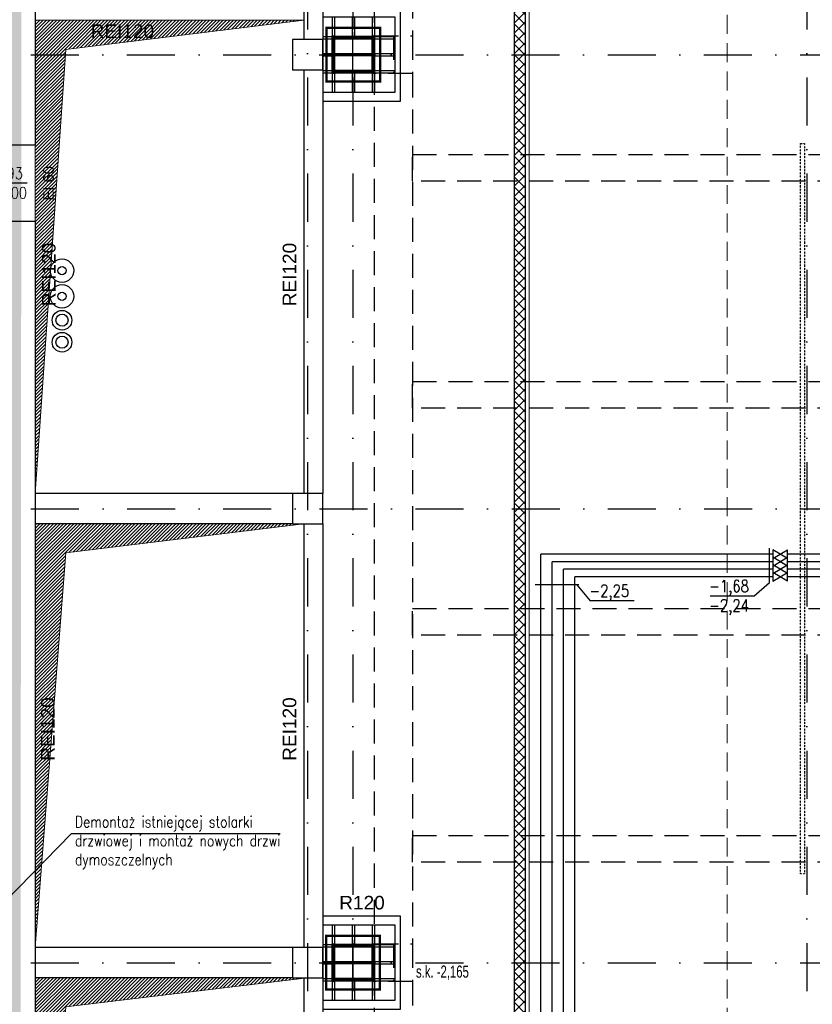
# Model space of a CAD drawing. Header units: centimetres. Extents: x -10729 to 23827, y -4437 to 19798.
# Tile 31 of 95: x 5819 to 6867, y 7345 to 8646. Entities that reach past the tile are written whole.
import ezdxf
from ezdxf.enums import TextEntityAlignment as Align

# ---------------------------------------------------------------- set-up
doc = ezdxf.new("R2010")
doc.units = ezdxf.units.CM
for name, pattern in [('Balustrady$0$DASHED', [0.75, 0.5, -0.25]), ('CADVENT_HIDDEN', [0.8, 0.25, -0.55]), ('Kondygnacja  -0_5$0$DIVIDE', [31.75, 12.7, -6.35, 0, -6.35, 0, -6.35]), ('Kondygnacja  -0_5$0$HIDDEN', [9.525, 6.35, -3.175]), ('Kondygnacja  -0_5$0$HIDDEN2', [4.7625, 3.175, -1.5875]), ('Osie rzutów$0$DASHDOT2', [12.7, 6.35, -3.175, 0, -3.175])]:
    doc.linetypes.add(name, pattern=pattern)
doc.layers.get('0').update_dxf_attribs({"color": 8})
for name, color, linetype in [('ARCH_WIDOK_KONSTRUKCJA', 8, 'Continuous'), ('KJP_ARMATURA', 2, 'Continuous'), ('KJP_CT_centr_powrót', 6, '05_ciepło_technologiczne_pow'), ('KJP_CT_centr_zasilanie', 6, '05_ciepło_technologiczne_zas'), ('Kondygnacja  -0_5$0$ARCH_ETAPOWANIE', 8, 'Kondygnacja  -0_5$0$DIVIDE'), ('Kondygnacja  -0_5$0$ARCH_GK', 8, 'Continuous'), ('Kondygnacja  -0_5$0$ARCH_INFO_ETYK_DRZWI', 8, 'Continuous'), ('Kondygnacja  -0_5$0$ARCH_INFO_ODPORNOŚĆ OGNIOWA', 8, 'Continuous'), ('Kondygnacja  -0_5$0$ARCH_INFO_OPISY', 8, 'Continuous'), ('Kondygnacja  -0_5$0$ARCH_KONSTR_POWYŻEJ RZUTU', 8, 'Kondygnacja  -0_5$0$HIDDEN'), ('Kondygnacja  -0_5$0$ARCH_KONSTR_POWYŻEJ RZUTU_IST', 8, 'Kondygnacja  -0_5$0$HIDDEN2'), ('Kondygnacja  -0_5$0$ARCH_MUROWANE_IST', 8, 'Continuous'), ('Kondygnacja  -0_5$0$ARCH_OKŁADZINA', 8, 'Continuous'), ('Kondygnacja  -0_5$0$ARCH_POMOCNICZE', 8, 'Continuous'), ('Kondygnacja  -0_5$0$ARCH_SŁUPY', 8, 'Continuous'), ('Kondygnacja  -0_5$0$ARCH_WIDOK_IST', 8, 'Continuous'), ('Kondygnacja  -0_5$0$ARCH_ŻELBET_IST', 8, 'Continuous'), ('Osie rzutów$0$ARCH_INFO_OSIE_IST', 8, 'Osie rzutów$0$DASHDOT2'), ('Osie rzutów$0$ARCH_INFO_OSIE_OPISY_IST', 8, 'Continuous')]:
    doc.layers.add(name, color=color, linetype=linetype)
for name, color, linetype, lineweight in [('bgde_rzędne wl ct', 7, 'Continuous', 25), ('KJP_CT_kk_powrót', 250, '04_CT_KOMF_POW', 25), ('KJP_CT_kk_zasil', 250, '04_CT_KOMF_ZAS', 25), ('KJP_WL_centrale went._zasil', 5, '04_WL_ZAS', 25), ('KJP_WL_centrale went_powrót', 5, '04_WL_POW', 25), ('KJP_WL_kk zasil', 250, '04_WL_KOMF_ZAS', 25), ('KJP_WL_kk_powr', 250, '04_WL_KOMF_POW', 25), ('Kondygnacja  -0_5$0$ARCH_WIDOK', 8, 'Continuous', 13)]:
    doc.layers.add(name, color=color, linetype=linetype, lineweight=lineweight)
doc.styles.add('Kondygnacja  -0_5$0$Arial', font='arial.ttf')
doc.styles.add('Kondygnacja  -0_5$0$BIKTS', font='bikromsw.shx', dxfattribs={"width": 0.8})
doc.styles.add('Kondygnacja  -0_5$0$Romans', font='Romans.shx', dxfattribs={"width": 0.7})
doc.styles.add('Kondygnacja  -0_5$0$ROMANS-50-CM', font='romans.shx', dxfattribs={"width": 0.8, "height": 10})
doc.styles.add('Kondygnacja  -0_5$0$Standard', font='txt')
doc.styles.add('st rom', font='Romans.shx', dxfattribs={"width": 0.8})
doc.linetypes.add('04_CT_KOMF_POW', pattern='A,100,-15,["CTKp",Standard,S=10,R=0,X=-10,Y=-5],-35', length=150)
doc.linetypes.add('04_CT_KOMF_ZAS', pattern='A,100,-15,["CTKz",Standard,S=10,R=0,X=-10,Y=-5],-35', length=150)
doc.linetypes.add('04_WL_KOMF_POW', pattern='A,100,-15,["WLKp",Standard,S=10,R=0,X=-10,Y=-5],-35', length=150)
doc.linetypes.add('04_WL_KOMF_ZAS', pattern='A,100,-15,["WLKz",Standard,S=10,R=0,X=-10,Y=-5],-35', length=150)
doc.linetypes.add('04_WL_POW', pattern='A,100,-15,["WLp",Standard,S=10,R=0,X=-10,Y=-5],-35', length=150)
doc.linetypes.add('04_WL_ZAS', pattern='A,100,-15,["WLz",Standard,S=10,R=0,X=-10,Y=-5],-35', length=150)
doc.linetypes.add('05_ciepło_technologiczne_pow', pattern='A,100,-15,["CTp",Standard,S=10,R=0,X=-10,Y=-5],-35', length=150)
doc.linetypes.add('05_ciepło_technologiczne_zas', pattern='A,100,-15,["CTz",Standard,S=10,R=0,X=-10,Y=-5],-35', length=150)
doc.dimstyles.new('Kondygnacja  -0_5$0$ISO-25', dxfattribs={"dimtxt": 2.5, "dimasz": 2.5, "dimexe": 1.25, "dimexo": 0.625, "dimtad": 1, "dimtxsty": 'Kondygnacja  -0_5$0$Standard', "dimcen": 2.5, "dimadec": 0, "dimazin": 0, "dimtfac": 1, "dimtmove": 0, "dimatfit": 3, "dimfxl": 1, "dimarcsym": 0})
pattern_1 = [(45, (-6220.6425, -6150), (-0.67351921, 0.67351921), [])]
pattern_2 = [(45, (-6220.4609, -4950), (-0.67351921, 0.67351921), [])]

# ---------------------------------------------------------------- blocks, each defined once
blk = doc.blocks.new('Osie rzutów')
at = {"layer": 'Osie rzutów$0$ARCH_INFO_OSIE_IST', "ltscale": 10}
for p, q in [((6200, 12510), (6200, 4800)), ((6200, 12510), (6200, 4571.18)), ((6260, 12510), (6260, 4623.26)), ((6860, 12510), (6860, 4623.26)), ((6260, 8570), (6260, 8630)), ((4436.04, 8600), (15156.54, 8600)), ((6290, 8600), (6230, 8600)), ((4436.24, 8000), (15156.54, 8000)), ((6260, 7370), (6260, 7430)), ((4436.04, 7400), (15156.54, 7400)), ((6290, 7400), (6230, 7400))]:
    blk.add_line(p, q, dxfattribs=at)
blk = doc.blocks.new('Kondygnacja  -0_5$0$T-drzwi_lewe-200')
at = {"layer": 'Kondygnacja  -0_5$0$ARCH_INFO_ETYK_DRZWI'}
blk.add_line((0, 0), (-60, 0), dxfattribs=at)
blk.add_lwpolyline([(-77.5, 17.5), (-143.7, 17.5, 1), (-143.7, -17.5), (-77.5, -17.5, 1)], format="xyb", close=True, dxfattribs=at)
at = {"layer": 'Kondygnacja  -0_5$0$ARCH_INFO_ETYK_DRZWI', "color": 1, "style": 'Kondygnacja  -0_5$0$Arial'}
blk.add_attdef('ADS_DRZWI:ODPORNOŚĆ_OGNIOWA', text='', height=20, rotation=90, dxfattribs=at).set_placement((56.4, 0.1), align=Align.BOTTOM_CENTER)
at = {"layer": 'Kondygnacja  -0_5$0$ARCH_INFO_ETYK_DRZWI', "style": 'Kondygnacja  -0_5$0$Romans', "width": 0.8}
for tag, p in [('ADS_DRZWI:SZEROKOŚĆ', (-23, 7.9)), ('ADS_DRZWI:WYSOKOŚĆ', (-23, -29))]:
    blk.add_attdef(tag, text='', height=22, dxfattribs=at).set_placement(p, align=Align.CENTER)
at = {"layer": 'Kondygnacja  -0_5$0$ARCH_INFO_ETYK_DRZWI', "style": 'Kondygnacja  -0_5$0$Arial'}
blk.add_attdef('ADS_DRZWI:SYMBOL', text='', height=20, dxfattribs=at).set_placement((-110.6, 0), align=Align.MIDDLE)
blk = doc.blocks.new('Kondygnacja  -0_5$0$_Dot')
at = {"color": 0, "linetype": 'ByBlock', "lineweight": -2}
blk.add_line((-0.5, 0), (-1, 0), dxfattribs=at)
at = {"color": 0, "linetype": 'ByBlock', "const_width": 0.5}
blk.add_lwpolyline([(-0.25, 0, 1), (0.25, 0, 1)], format="xyb", close=True, dxfattribs=at)
blk = doc.blocks.new('Kondygnacja  -0_5$0$słup 6.8.41')
at = {"layer": 'Kondygnacja  -0_5$0$ARCH_SŁUPY'}
h = blk.add_hatch(dxfattribs=at)
h.set_pattern_fill('ANSI31', color=256, scale=0.3, style=0)
h.set_pattern_definition(pattern_1)
h.paths.add_polyline_path([(14.8, 75), (11.8, 75), (11.8, 25), (14.8, 25)])
h = blk.add_hatch(dxfattribs=at)
h.set_pattern_fill('ANSI31', color=256, scale=0.3, style=0)
h.set_pattern_definition(pattern_1)
h.paths.add_polyline_path([(64.8, 71), (64.8, 74), (14.8, 74), (14.8, 71)])
h = blk.add_hatch(dxfattribs=at)
h.set_pattern_fill('ANSI31', color=256, scale=0.3, style=0)
h.set_pattern_definition(pattern_1)
h.paths.add_polyline_path([(67.8, 75), (64.8, 75), (64.8, 25), (67.8, 25)])
h = blk.add_hatch(dxfattribs=at)
h.set_pattern_fill('ANSI31', color=256, scale=0.3, style=0)
h.set_pattern_definition(pattern_1)
h.paths.add_polyline_path([(64.8, 48.5), (64.8, 51.5), (14.8, 51.5), (14.8, 48.5)])
h = blk.add_hatch(dxfattribs=at)
h.set_pattern_fill('ANSI31', color=256, scale=0.3, style=0)
h.set_pattern_definition(pattern_1)
h.paths.add_polyline_path([(64.8, 26), (64.8, 29), (14.8, 29), (14.8, 26)])
at = {"layer": 'Kondygnacja  -0_5$0$ARCH_POMOCNICZE'}
blk.add_lwpolyline([(94.8, 100), (94.8, 0), (-0.2, 0), (-0.2, 100)], close=True, dxfattribs=at)
for points in [[(11.8, 100), (11.8, 75)], [(14.8, 100), (14.8, 75)], [(38.3, 100), (38.3, 74)], [(41.3, 100), (41.3, 74)], [(64.8, 100), (64.8, 75)], [(67.8, 100), (67.8, 75)], [(-0.2, 74), (11.8, 74)], [(-0.2, 71), (11.8, 71)], [(67.8, 74), (94.8, 74)], [(67.8, 71), (94.8, 71)], [(-0.2, 51.5), (11.8, 51.5)], [(-0.2, 48.5), (11.8, 48.5)], [(67.8, 51.5), (94.8, 51.5)], [(67.8, 48.5), (94.8, 48.5)], [(-0.2, 29), (11.8, 29)], [(67.8, 29), (94.8, 29)], [(-0.2, 26), (11.8, 26)], [(11.8, 25), (11.8, 0)], [(14.8, 25), (14.8, 0)], [(38.3, 26), (38.3, 0)], [(41.3, 26), (41.3, 0)], [(64.8, 25), (64.8, 0)], [(67.8, 26), (94.8, 26)], [(67.8, 25), (67.8, 0)]]:
    blk.add_lwpolyline(points, dxfattribs=at)
at = {"layer": 'Kondygnacja  -0_5$0$ARCH_SŁUPY'}
for p, q in [((14.8, 51.5), (64.8, 51.5)), ((64.8, 48.5), (14.8, 48.5))]:
    blk.add_line(p, q, dxfattribs=at)
at = {"layer": 'Kondygnacja  -0_5$0$ARCH_SŁUPY', "const_width": 3}
blk.add_lwpolyline([(4.3, 85.5), (75.3, 85.5), (75.3, 14.5), (4.3, 14.5)], close=True, dxfattribs=at)
at = {"layer": 'Kondygnacja  -0_5$0$ARCH_SŁUPY'}
for points in [[(11.8, 75), (14.8, 75), (14.8, 25), (11.8, 25)], [(64.8, 75), (67.8, 75), (67.8, 25), (64.8, 25)]]:
    blk.add_lwpolyline(points, close=True, dxfattribs=at)
for points in [[(64.8, 74), (14.8, 74)], [(14.8, 71), (64.8, 71)], [(64.8, 29), (14.8, 29)], [(14.8, 26), (64.8, 26)]]:
    blk.add_lwpolyline(points, dxfattribs=at)
blk = doc.blocks.new('Kondygnacja  -0_5$0$słup 6.8.11')
at = {"layer": 'Kondygnacja  -0_5$0$ARCH_SŁUPY'}
h = blk.add_hatch(dxfattribs=at)
h.set_pattern_fill('ANSI31', color=256, scale=0.3, style=0)
h.set_pattern_definition(pattern_2)
h.paths.add_polyline_path([(15, 75), (12, 75), (12, 25), (15, 25)])
h = blk.add_hatch(dxfattribs=at)
h.set_pattern_fill('ANSI31', color=256, scale=0.3, style=0)
h.set_pattern_definition(pattern_2)
h.paths.add_polyline_path([(65, 71), (65, 74), (15, 74), (15, 71)])
h = blk.add_hatch(dxfattribs=at)
h.set_pattern_fill('ANSI31', color=256, scale=0.3, style=0)
h.set_pattern_definition(pattern_2)
h.paths.add_polyline_path([(68, 75), (65, 75), (65, 25), (68, 25)])
h = blk.add_hatch(dxfattribs=at)
h.set_pattern_fill('ANSI31', color=256, scale=0.3, style=0)
h.set_pattern_definition(pattern_2)
h.paths.add_polyline_path([(65, 48.5), (65, 51.5), (15, 51.5), (15, 48.5)])
h = blk.add_hatch(dxfattribs=at)
h.set_pattern_fill('ANSI31', color=256, scale=0.3, style=0)
h.set_pattern_definition(pattern_2)
h.paths.add_polyline_path([(65, 26), (65, 29), (15, 29), (15, 26)])
at = {"layer": 'Kondygnacja  -0_5$0$ARCH_POMOCNICZE'}
blk.add_lwpolyline([(95, 100), (95, 0), (0, 0), (0, 100)], close=True, dxfattribs=at)
for points in [[(12, 100), (12, 75)], [(15, 100), (15, 75)], [(38.5, 100), (38.5, 74)], [(41.5, 100), (41.5, 74)], [(65, 100), (65, 75)], [(68, 100), (68, 75)], [(0, 74), (12, 74)], [(0, 71), (12, 71)], [(68, 74), (95, 74)], [(68, 71), (95, 71)], [(0, 51.5), (12, 51.5)], [(0, 48.5), (12, 48.5)], [(68, 51.5), (95, 51.5)], [(68, 48.5), (95, 48.5)], [(0, 29), (12, 29)], [(68, 29), (95, 29)], [(0, 26), (12, 26)], [(12, 25), (12, 0)], [(15, 25), (15, 0)], [(38.5, 26), (38.5, 0)], [(41.5, 26), (41.5, 0)], [(65, 25), (65, 0)], [(68, 26), (95, 26)], [(68, 25), (68, 0)]]:
    blk.add_lwpolyline(points, dxfattribs=at)
at = {"layer": 'Kondygnacja  -0_5$0$ARCH_SŁUPY'}
for p, q in [((15, 51.5), (65, 51.5)), ((65, 48.5), (15, 48.5))]:
    blk.add_line(p, q, dxfattribs=at)
for points in [[(12, 75), (15, 75), (15, 25), (12, 25)], [(65, 75), (68, 75), (68, 25), (65, 25)]]:
    blk.add_lwpolyline(points, close=True, dxfattribs=at)
for points in [[(65, 74), (15, 74)], [(15, 71), (65, 71)], [(65, 29), (15, 29)], [(15, 26), (65, 26)]]:
    blk.add_lwpolyline(points, dxfattribs=at)
blk = doc.blocks.new('Kondygnacja  -0_5$0$konstrukcja istniejąca -0.5')
at = {"layer": 'Kondygnacja  -0_5$0$ARCH_KONSTR_POWYŻEJ RZUTU_IST', "ltscale": 10}
for p, q in [((6288.5, 4975), (6288.5, 12225)), ((6288.5, 8575), (6288.5, 8625)), ((6288.5, 8625), (6338.5, 8625)), ((6338.5, 8575), (6288.5, 8575)), ((6288.5, 7375), (6288.5, 7425)), ((6288.5, 7425), (6338.5, 7425)), ((6338.5, 7375), (6288.5, 7375))]:
    blk.add_line(p, q, dxfattribs=at)
for points in [[(6338.5, 9775), (6338.5, 8625)], [(6313.5, 8625), (6313.5, 8575)], [(6338.5, 8625), (6338.5, 8575)], [(6338.5, 8575), (6338.5, 7425)], [(7382, 8132.9), (6338.5, 8132.9), (6338.5, 8167.9), (7382, 8167.9)], [(6313.5, 7425), (6313.5, 7375)], [(6338.5, 7425), (6338.5, 7375)], [(6338.5, 7375), (6338.5, 6225)]]:
    blk.add_lwpolyline(points, dxfattribs=at)
at = {"layer": 'Kondygnacja  -0_5$0$ARCH_KONSTR_POWYŻEJ RZUTU_IST', "ltscale": 10, "elevation": 0}
for points in [[(7382, 8432.9), (6338.5, 8432.9), (6338.5, 8467.9), (7382, 8467.9)], [(7382, 7832.9), (6338.5, 7832.9), (6338.5, 7867.9), (7382, 7867.9)], [(7382, 7532.9), (6338.5, 7532.9), (6338.5, 7567.9), (7382, 7567.9)]]:
    blk.add_lwpolyline(points, dxfattribs=at)
at = {"layer": 'Kondygnacja  -0_5$0$ARCH_KONSTR_POWYŻEJ RZUTU_IST', "style": 'Kondygnacja  -0_5$0$BIKTS', "width": 0.7}
blk.add_text('s.k. -2,165', height=16, dxfattribs=at).set_placement((6343.3, 7380.2))

msp = doc.modelspace()

# ---------------------------------------------------------------- hatches: boundary and pattern name
at = {"layer": 'Kondygnacja  -0_5$0$ARCH_GK', "linetype": 'Continuous', "lineweight": -3}
h = msp.add_hatch(dxfattribs=at)
h.set_pattern_fill('ANSI37', color=256, scale=3, style=0)
h.paths.add_polyline_path([(6473, 4985), (6488, 4985), (6488, 9864), (6476.333, 9864), (6473, 9854)], flags=0)
h.paths.add_polyline_path([(6473, 9874), (6476.333, 9864), (6488, 9864), (6488, 10101), (6473, 10116)], flags=0)
at = {"layer": 'Kondygnacja  -0_5$0$ARCH_WIDOK'}
h = msp.add_hatch(dxfattribs=at)
h.set_pattern_fill('ANSI31', color=256, angle=-180, style=0)
h.set_pattern_definition([(225, (1e-11, 1865.5), (2.245064, -2.245064), [])])
h.paths.add_polyline_path([(5840, 8020), (5840, 8645.5), (6195, 8645.5), (5880.4, 8607.073)])
h = msp.add_hatch(dxfattribs=at)
h.set_pattern_fill('ANSI31', color=256, angle=-180, style=0)
h.set_pattern_definition([(225, (0, 1200), (2.245064, -2.245064), [])])
h.paths.add_polyline_path([(5840, 7420), (5840, 7980), (6195, 7980), (5880.4, 7941.573)])
h = msp.add_hatch(dxfattribs=at)
h.set_pattern_fill('ANSI31', color=256, angle=-180, style=0)
h.set_pattern_definition([(225, (0, 600), (2.245064, -2.245064), [])])
h.paths.add_polyline_path([(5840, 6820), (5840, 7380), (6200, 7380), (5880.4, 7341.573)])

# ---------------------------------------------------------------- linework, layer by layer
at = {"linetype": 'Balustrady$0$DASHED', "lineweight": 20, "ltscale": 50}
msp.add_lwpolyline([(6754.764, 9751.102), (7006.979, 9751.102), (7006.979, 5027.678), (6754.764, 5027.678)], close=True, dxfattribs=at)
at = {"layer": 'ARCH_WIDOK_KONSTRUKCJA', "linetype": 'CADVENT_HIDDEN', "elevation": 0}
msp.add_lwpolyline([(6856.78, 7517.498), (6851.78, 7517.498), (6851.78, 8482.498), (6856.78, 8482.498)], close=True, dxfattribs=at)
at = {"layer": 'bgde_rzędne wl ct'}
for p, q in [((6810.458, 7902.629), (6810.458, 7947.866)), ((6558.517, 7899.169), (6500.741, 7899.169)), ((6555.963, 7899.169), (6573.754, 7878.231)), ((6789.931, 7884.501), (6810.458, 7902.629)), ((6631.624, 7878.231), (6573.754, 7878.231)), ((6789.931, 7884.501), (6732.061, 7884.501))]:
    msp.add_line(p, q, dxfattribs=at)
at = {"layer": 'KJP_ARMATURA'}
for p, q in [((6834.553, 7934.203), (6815.101, 7945.721)), ((6815.101, 7934.203), (6834.553, 7945.721)), ((6834.553, 7924.203), (6815.101, 7935.721)), ((6815.101, 7924.203), (6834.553, 7935.721)), ((6834.553, 7914.203), (6815.101, 7925.721)), ((6815.101, 7914.203), (6834.553, 7925.721)), ((6834.553, 7904.203), (6815.101, 7915.721)), ((6815.101, 7904.203), (6834.553, 7915.721))]:
    msp.add_line(p, q, dxfattribs=at)
at = {"layer": 'KJP_ARMATURA', "ltscale": 2}
for p, q in [((6834.553, 7934.203), (6815.101, 7945.721)), ((6815.101, 7934.203), (6834.553, 7945.721)), ((6834.553, 7924.203), (6815.101, 7935.721)), ((6815.101, 7924.203), (6834.553, 7935.721)), ((6834.553, 7914.203), (6815.101, 7925.721)), ((6815.101, 7914.203), (6834.553, 7925.721)), ((6834.553, 7904.203), (6815.101, 7915.721)), ((6815.101, 7904.203), (6834.553, 7915.721))]:
    msp.add_line(p, q, dxfattribs=at)
at = {"layer": 'KJP_ARMATURA'}
for points in [[(6815.101, 7945.721), (6815.101, 7934.203)], [(6815.101, 7945.721), (6815.101, 7934.203)], [(6834.553, 7934.203), (6834.553, 7934.203), (6834.553, 7945.721)], [(6834.553, 7934.203), (6834.553, 7934.203), (6834.553, 7945.721)], [(6815.101, 7935.721), (6815.101, 7924.203)], [(6815.101, 7935.721), (6815.101, 7924.203)], [(6815.101, 7925.721), (6815.101, 7914.203)], [(6815.101, 7925.721), (6815.101, 7914.203)], [(6834.553, 7924.203), (6834.553, 7924.203), (6834.553, 7935.721)], [(6834.553, 7924.203), (6834.553, 7924.203), (6834.553, 7935.721)], [(6834.553, 7914.203), (6834.553, 7914.203), (6834.553, 7925.721)], [(6834.553, 7914.203), (6834.553, 7914.203), (6834.553, 7925.721)], [(6815.101, 7915.721), (6815.101, 7904.203)], [(6815.101, 7915.721), (6815.101, 7904.203)], [(6834.553, 7904.203), (6834.553, 7904.203), (6834.553, 7915.721)], [(6834.553, 7904.203), (6834.553, 7904.203), (6834.553, 7915.721)]]:
    msp.add_lwpolyline(points, dxfattribs=at)
at = {"layer": 'KJP_CT_centr_powrót'}
for radius in [15.5, 5.5]:
    msp.add_circle((5875.424, 8280.614), radius, dxfattribs=at)
at = {"layer": 'KJP_CT_centr_zasilanie'}
for radius in [15.5, 5.5]:
    msp.add_circle((5875.411, 8314.614), radius, dxfattribs=at)
at = {"layer": 'KJP_CT_kk_powrót'}
for p, q in [((6523.315, 5657.952), (6523.315, 7929.962)), ((6815.101, 7929.962), (6523.315, 7929.962)), ((7826.226, 7929.962), (6834.553, 7929.962))]:
    msp.add_line(p, q, dxfattribs=at)
at = {"layer": 'KJP_CT_kk_zasil'}
for p, q in [((6508.315, 5642.952), (6508.315, 7939.962)), ((6815.101, 7939.962), (6508.315, 7939.962)), ((7836.226, 7939.962), (6834.553, 7939.962))]:
    msp.add_line(p, q, dxfattribs=at)
at = {"layer": 'KJP_WL_centrale went._zasil'}
for radius in [13, 8]:
    msp.add_circle((5875.424, 8249.114), radius, dxfattribs=at)
at = {"layer": 'KJP_WL_centrale went_powrót'}
for radius in [13, 8]:
    msp.add_circle((5875.424, 8219.973), radius, dxfattribs=at)
at = {"layer": 'KJP_WL_kk zasil'}
for p, q in [((6538.315, 5672.952), (6538.315, 7919.962)), ((6815.101, 7919.962), (6538.315, 7919.962)), ((7816.226, 7919.962), (6834.553, 7919.962))]:
    msp.add_line(p, q, dxfattribs=at)
at = {"layer": 'KJP_WL_kk_powr'}
for p, q in [((6553.315, 5687.952), (6553.315, 7909.962)), ((6815.101, 7909.962), (6553.315, 7909.962)), ((7806.226, 7909.962), (6834.553, 7909.962))]:
    msp.add_line(p, q, dxfattribs=at)
at = {"layer": 'Kondygnacja  -0_5$0$ARCH_ETAPOWANIE', "ltscale": 10, "const_width": 20, "elevation": 300}
msp.add_lwpolyline([(4946, 3931), (4946, 5443), (5613, 5443), (5613, 5586), (5809, 5586), (5815, 12220), (6212, 12220), (6212, 13458.874), (6172, 13458.874), (6171.997, 14762.582), (4925, 14762.019), (4925, 14762.019), (8839.196, 14763.787)], dxfattribs=at)
at = {"layer": 'Kondygnacja  -0_5$0$ARCH_GK', "linetype": 'Continuous', "lineweight": -3}
for p, q in [((6488, 4985), (6488, 10101)), ((6473, 9854), (6473, 4985))]:
    msp.add_line(p, q, dxfattribs=at)
at = {"layer": 'Kondygnacja  -0_5$0$ARCH_MUROWANE_IST', "ltscale": 4}
for p, q in [((5840, 9048), (5840, 8481)), ((6195, 8580), (6195, 8020)), ((6220, 8580), (6220, 8020)), ((5809, 8481), (5840, 8481)), ((5809, 8380), (5840, 8380)), ((5840, 8380), (5840, 6409.5)), ((6195, 7980), (6195, 7420)), ((6220, 7980), (6220, 7420)), ((6195, 7380), (6195, 6820)), ((6220, 7380), (6220, 6820))]:
    msp.add_line(p, q, dxfattribs=at)
at = {"layer": 'Kondygnacja  -0_5$0$ARCH_OKŁADZINA'}
for points in [[(6272.5, 8662), (6322.461, 8662), (6322.461, 8538), (6220, 8538)], [(6220, 7462), (6322.461, 7462), (6322.461, 7338), (6220, 7338)]]:
    msp.add_lwpolyline(points, dxfattribs=at)
at = {"layer": 'Kondygnacja  -0_5$0$ARCH_SŁUPY', "const_width": 3}
msp.add_lwpolyline([(6224.5, 7435.5), (6295.5, 7435.5), (6295.5, 7364.5), (6224.5, 7364.5)], close=True, dxfattribs=at)
at = {"layer": 'Kondygnacja  -0_5$0$ARCH_WIDOK'}
msp.add_line((6493, 10096), (6493, 4985), dxfattribs=at)
for points in [[(5840, 8020), (5840, 8645.5), (6195, 8645.5), (5880.4, 8607.073), (5840, 8020)], [(5840, 7420), (5840, 7980), (6195, 7980), (5880.4, 7941.573), (5840, 7420)], [(5840, 6820), (5840, 7380), (6200, 7380), (5880.4, 7341.573), (5840, 6820)]]:
    msp.add_lwpolyline(points, dxfattribs=at)
at = {"layer": 'Kondygnacja  -0_5$0$ARCH_WIDOK_IST'}
for p, q in [((6180, 8020), (5840, 8020)), ((6180, 7980), (5840, 7980)), ((6180, 7420), (5840, 7420)), ((6180, 7380), (5840, 7380))]:
    msp.add_line(p, q, dxfattribs=at)
at = {"layer": 'Kondygnacja  -0_5$0$ARCH_ŻELBET_IST', "ltscale": 4}
for p, q in [((6195, 9180), (6195, 8620)), ((6220, 9180), (6220, 8620))]:
    msp.add_line(p, q, dxfattribs=at)
for points in [[(6180, 8580), (6220, 8580), (6220, 8620), (6180, 8620)], [(6180, 7980), (6220, 7980), (6220, 8020), (6180, 8020)], [(6180, 7980), (6220, 7980), (6220, 8020), (6180, 8020)], [(6180, 7980), (6220, 7980), (6220, 8020), (6180, 8020)], [(6180, 7380), (6220, 7380), (6220, 7420), (6180, 7420)], [(6180, 7380), (6220, 7380), (6220, 7420), (6180, 7420)], [(6180, 7380), (6220, 7380), (6220, 7420), (6180, 7420)]]:
    msp.add_lwpolyline(points, close=True, dxfattribs=at)

# ---------------------------------------------------------------- block references
at = {"layer": 'Kondygnacja  -0_5$0$ARCH_INFO_ETYK_DRZWI', "linetype": 'Continuous', "lineweight": -3, "xscale": 0.6999999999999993, "yscale": 0.7, "zscale": 0.7}
msp.add_blockref('Kondygnacja  -0_5$0$T-drzwi_lewe-200', (5829.222, 8430.034), dxfattribs=at).add_auto_attribs({'ADS_DRZWI:SYMBOL': 'DS27PF2', 'ADS_DRZWI:SZEROKOŚĆ': '93', 'ADS_DRZWI:ODPORNOŚĆ_OGNIOWA': 'EI 60', 'ADS_DRZWI:WYSOKOŚĆ': '200'})
at = {"layer": 'Kondygnacja  -0_5$0$ARCH_KONSTR_POWYŻEJ RZUTU'}
msp.add_blockref('Kondygnacja  -0_5$0$konstrukcja istniejąca -0.5', (0, 0), dxfattribs=at)
at = {"layer": 'Kondygnacja  -0_5$0$ARCH_SŁUPY'}
for name, p in [('Kondygnacja  -0_5$0$słup 6.8.41', (6220.643, 8550)), ('Kondygnacja  -0_5$0$słup 6.8.11', (6220.461, 7350))]:
    msp.add_blockref(name, p, dxfattribs=at)
at = {"layer": 'Osie rzutów$0$ARCH_INFO_OSIE_OPISY_IST'}
msp.add_blockref('Osie rzutów', (0, 0), dxfattribs=at)

# ---------------------------------------------------------------- texts
at = {"layer": 'bgde_rzędne wl ct', "char_height": 16, "width": 70.70316, "attachment_point": 1, "style": 'st rom'}
for s, insert in [('-2,25', (6572.487, 7899.485, 455.224)), ('-1,68', (6730.794, 7905.754, 217.084)), ('-2,24', (6730.794, 7880.106, 217.084))]:
    msp.add_mtext(s, dxfattribs=dict(at, insert=insert))
at = {"layer": 'Kondygnacja  -0_5$0$ARCH_INFO_ODPORNOŚĆ OGNIOWA', "char_height": 18, "width": 53.33252, "attachment_point": 5, "style": 'Kondygnacja  -0_5$0$Arial'}
for s, insert in [('\\PREI120', (5955.181, 8645.906)), ('\\PR120', (6271.94, 7494.184))]:
    msp.add_mtext(s, dxfattribs=dict(at, insert=insert))
at = {"layer": 'Kondygnacja  -0_5$0$ARCH_INFO_ODPORNOŚĆ OGNIOWA', "char_height": 18, "width": 53.33252, "attachment_point": 5, "rotation": 90, "style": 'Kondygnacja  -0_5$0$Arial'}
for insert in [(5843.085, 8309.439), (6161.223, 8309.439), (5841.741, 7708.773), (6161.223, 7708.773)]:
    msp.add_mtext('\\PREI120', dxfattribs=dict(at, insert=insert))
at = {"layer": 'Kondygnacja  -0_5$0$ARCH_INFO_OPISY', "insert": (5892.569, 7593.814), "char_height": 15, "width": 300.52327, "attachment_point": 1, "style": 'Kondygnacja  -0_5$0$ROMANS-50-CM'}
msp.add_mtext('Demontaż istniejącej stolarki drzwiowej i montaż nowych drzwi dymoszczelnych', dxfattribs=at)

# ---------------------------------------------------------------- leaders
at = {"layer": 'Kondygnacja  -0_5$0$ARCH_INFO_OPISY'}
msp.add_leader([(5800.174, 7481.059), (5887.795, 7570.955), (6163.712, 7570.955)], dimstyle='Kondygnacja  -0_5$0$ISO-25', override={"dimscale": 5, "dimasz": 2, "dimtad": 0, "dimldrblk": 'Kondygnacja  -0_5$0$_Dot'}, dxfattribs=at)

doc.saveas('drawing.dxf')
